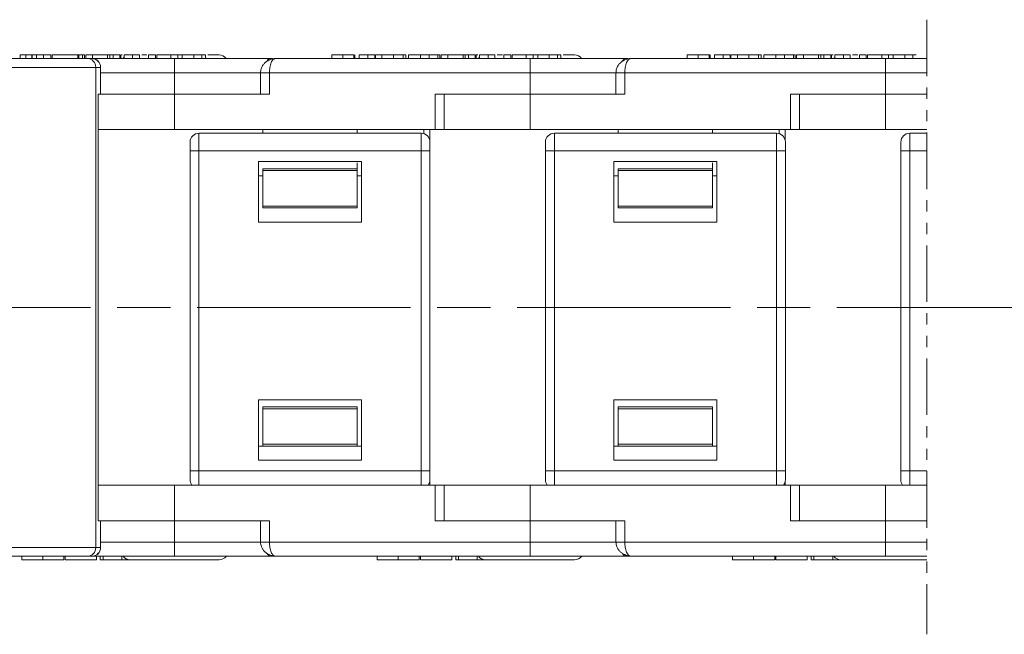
# Model space of a CAD drawing. Header units: millimetres. Extents: x 3187 to 3689, y -339 to 12.
# Tile 5 of 33: x 3453 to 3509, y -250 to -216. Entities that reach past the tile are written whole.
import ezdxf

# ---------------------------------------------------------------- set-up
doc = ezdxf.new("R2010")
doc.units = ezdxf.units.MM
for name, pattern in [('ACAD_ISO08W100', [36, 24, -3, 6, -3]), ('CENTER', [0.6, 0.375, -0.075, 0.075, -0.075]), ('PHANTOM2', [31.75, 15.875, -3.175, 3.175, -3.175, 3.175, -3.175])]:
    doc.linetypes.add(name, pattern=pattern)
doc.layers.add('中心线', color=1, linetype='CENTER', lineweight=25)

msp = doc.modelspace()

# ---------------------------------------------------------------- linework, layer by layer
at = {"color": 3, "linetype": 'PHANTOM2', "lineweight": 9, "ltscale": 0.2}
msp.add_line((3504.353, -215.806), (3504.353, -250.377), dxfattribs=at)
at = {"color": 7, "linetype": 'Continuous', "lineweight": 15}
for p, q in [((3457.11, -217.988), (3427.63, -217.988)), ((3453.327, -217.988), (3453.327, -217.788)), ((3453.657, -217.788), (3453.657, -217.988)), ((3453.657, -217.788), (3453.99, -217.788)), ((3453.99, -217.788), (3453.99, -217.988)), ((3453.99, -217.788), (3454.017, -217.788)), ((3454.017, -217.988), (3454.017, -217.788)), ((3454.256, -217.788), (3454.017, -217.788)), ((3454.256, -217.788), (3454.256, -217.988)), ((3454.638, -217.788), (3454.638, -217.988)), ((3455.066, -217.988), (3455.066, -217.788)), ((3455.066, -217.788), (3455.066, -217.988)), ((3455.143, -217.788), (3455.143, -217.988)), ((3456.578, -217.788), (3455.143, -217.788)), ((3456.578, -217.788), (3456.578, -217.988)), ((3456.59, -217.788), (3456.578, -217.788)), ((3456.59, -217.988), (3456.59, -217.788)), ((3456.614, -217.788), (3456.59, -217.788)), ((3456.614, -217.788), (3456.614, -217.988)), ((3456.626, -217.788), (3456.614, -217.788)), ((3456.626, -217.788), (3456.626, -217.988)), ((3456.787, -217.788), (3456.626, -217.788)), ((3456.947, -217.788), (3456.787, -217.788)), ((3456.847, -217.988), (3456.847, -217.788)), ((3456.947, -217.988), (3456.947, -217.788)), ((3457.41, -217.788), (3457.026, -217.788)), ((3457.026, -217.988), (3457.026, -217.788)), ((3457.359, -217.988), (3457.11, -217.988)), ((3462.026, -217.988), (3457.362, -217.988)), ((3457.41, -217.788), (3457.41, -217.988)), ((3458.257, -217.788), (3457.41, -217.788)), ((3458.257, -217.988), (3458.257, -217.788)), ((3458.385, -217.788), (3458.257, -217.788)), ((3458.385, -217.988), (3458.385, -217.788)), ((3458.563, -217.788), (3458.385, -217.788)), ((3458.563, -217.988), (3458.563, -217.788)), ((3458.948, -217.788), (3458.563, -217.788)), ((3458.948, -217.788), (3458.948, -217.988)), ((3458.994, -217.988), (3458.994, -217.788)), ((3459.177, -217.988), (3459.177, -217.788)), ((3459.572, -217.788), (3459.526, -217.788)), ((3459.664, -217.988), (3459.664, -217.788)), ((3459.664, -217.788), (3460.049, -217.788)), ((3460.049, -217.988), (3460.049, -217.788)), ((3460.561, -217.988), (3460.561, -217.788)), ((3460.945, -217.788), (3460.561, -217.788)), ((3460.945, -217.788), (3460.945, -217.988)), ((3461.021, -217.988), (3461.021, -217.788)), ((3461.816, -217.788), (3461.021, -217.788)), ((3461.816, -217.988), (3461.816, -217.788)), ((3462.201, -217.788), (3461.816, -217.788)), ((3462.026, -218.788), (3462.026, -217.988)), ((3462.201, -217.788), (3462.201, -217.988)), ((3462.457, -217.788), (3462.201, -217.788)), ((3462.457, -217.988), (3462.457, -217.788)), ((3463.11, -217.988), (3463.11, -217.788)), ((3463.566, -217.988), (3463.566, -217.788)), ((3463.764, -217.988), (3463.764, -217.788)), ((3467.696, -217.988), (3467.632, -218.017)), ((3482.026, -217.988), (3467.696, -217.988)), ((3470.877, -217.988), (3470.877, -217.788)), ((3471.494, -217.988), (3471.494, -217.788)), ((3472.115, -217.988), (3472.115, -217.788)), ((3472.137, -217.788), (3472.115, -217.788)), ((3472.159, -217.988), (3472.159, -217.788)), ((3472.414, -217.988), (3472.414, -217.788)), ((3472.901, -217.988), (3472.901, -217.788)), ((3472.901, -217.788), (3473.286, -217.788)), ((3473.286, -217.988), (3473.286, -217.788)), ((3473.327, -217.988), (3473.327, -217.788)), ((3473.695, -217.988), (3473.695, -217.788)), ((3474.163, -217.788), (3474.1, -217.788)), ((3474.349, -217.788), (3474.349, -217.988)), ((3474.886, -217.988), (3474.886, -217.788)), ((3475.028, -217.988), (3475.028, -217.788)), ((3475.181, -217.788), (3475.181, -217.988)), ((3475.181, -217.788), (3475.858, -217.788)), ((3475.858, -217.988), (3475.858, -217.788)), ((3476.787, -217.788), (3476.204, -217.788)), ((3476.343, -217.988), (3476.343, -217.788)), ((3476.947, -217.788), (3476.787, -217.788)), ((3476.847, -217.988), (3476.847, -217.788)), ((3476.947, -217.988), (3476.947, -217.788)), ((3477.41, -217.788), (3477.026, -217.788)), ((3477.026, -217.988), (3477.026, -217.788)), ((3477.41, -217.788), (3477.41, -217.988)), ((3478.257, -217.788), (3477.41, -217.788)), ((3478.257, -217.988), (3478.257, -217.788)), ((3478.385, -217.788), (3478.257, -217.788)), ((3478.385, -217.988), (3478.385, -217.788)), ((3478.563, -217.788), (3478.385, -217.788)), ((3478.563, -217.988), (3478.563, -217.788)), ((3478.948, -217.788), (3478.563, -217.788)), ((3478.948, -217.788), (3478.948, -217.988)), ((3478.994, -217.988), (3478.994, -217.788)), ((3479.177, -217.988), (3479.177, -217.788)), ((3479.572, -217.788), (3479.526, -217.788)), ((3479.664, -217.988), (3479.664, -217.788)), ((3479.664, -217.788), (3480.049, -217.788)), ((3480.049, -217.988), (3480.049, -217.788)), ((3480.945, -217.788), (3480.561, -217.788)), ((3480.561, -217.988), (3480.561, -217.788)), ((3480.945, -217.788), (3480.945, -217.988)), ((3481.021, -217.988), (3481.021, -217.788)), ((3481.816, -217.788), (3481.021, -217.788)), ((3481.816, -217.988), (3481.816, -217.788)), ((3482.201, -217.788), (3481.816, -217.788)), ((3482.026, -218.788), (3482.026, -217.988)), ((3482.201, -217.788), (3482.201, -217.988)), ((3482.457, -217.788), (3482.201, -217.788)), ((3482.457, -217.988), (3482.457, -217.788)), ((3483.11, -217.988), (3483.11, -217.788)), ((3483.566, -217.988), (3483.566, -217.788)), ((3483.764, -217.988), (3483.764, -217.788)), ((3487.696, -217.988), (3487.632, -218.017)), ((3502.026, -217.988), (3487.696, -217.988)), ((3490.877, -217.988), (3490.877, -217.788)), ((3491.494, -217.988), (3491.494, -217.788)), ((3492.115, -217.988), (3492.115, -217.788)), ((3492.137, -217.788), (3492.115, -217.788)), ((3492.159, -217.988), (3492.159, -217.788)), ((3492.414, -217.988), (3492.414, -217.788)), ((3492.901, -217.988), (3492.901, -217.788)), ((3492.901, -217.788), (3493.286, -217.788)), ((3493.286, -217.988), (3493.286, -217.788)), ((3493.327, -217.988), (3493.327, -217.788)), ((3493.695, -217.988), (3493.695, -217.788)), ((3494.163, -217.788), (3494.1, -217.788)), ((3494.349, -217.788), (3494.349, -217.988)), ((3494.886, -217.988), (3494.886, -217.788)), ((3495.028, -217.988), (3495.028, -217.788)), ((3495.181, -217.788), (3495.181, -217.988)), ((3495.181, -217.788), (3495.858, -217.788)), ((3495.858, -217.988), (3495.858, -217.788)), ((3496.787, -217.788), (3496.204, -217.788)), ((3496.343, -217.988), (3496.343, -217.788)), ((3496.947, -217.788), (3496.787, -217.788)), ((3496.847, -217.988), (3496.847, -217.788)), ((3496.947, -217.988), (3496.947, -217.788)), ((3497.41, -217.788), (3497.026, -217.788)), ((3497.026, -217.988), (3497.026, -217.788)), ((3497.41, -217.788), (3497.41, -217.988)), ((3498.257, -217.788), (3497.41, -217.788)), ((3498.257, -217.988), (3498.257, -217.788)), ((3498.385, -217.788), (3498.257, -217.788)), ((3498.385, -217.988), (3498.385, -217.788)), ((3498.563, -217.788), (3498.385, -217.788)), ((3498.563, -217.988), (3498.563, -217.788)), ((3498.948, -217.788), (3498.563, -217.788)), ((3498.948, -217.788), (3498.948, -217.988)), ((3498.994, -217.988), (3498.994, -217.788)), ((3499.177, -217.988), (3499.177, -217.788)), ((3499.572, -217.788), (3499.526, -217.788)), ((3499.664, -217.988), (3499.664, -217.788)), ((3499.664, -217.788), (3500.049, -217.788)), ((3500.049, -217.988), (3500.049, -217.788)), ((3500.561, -217.988), (3500.561, -217.788)), ((3500.945, -217.788), (3500.561, -217.788)), ((3500.945, -217.788), (3500.945, -217.988)), ((3501.021, -217.988), (3501.021, -217.788)), ((3501.816, -217.788), (3501.021, -217.788)), ((3502.201, -217.788), (3501.816, -217.788)), ((3501.816, -217.988), (3501.816, -217.788)), ((3502.026, -218.788), (3502.026, -217.988)), ((3502.201, -217.788), (3502.201, -217.988)), ((3502.457, -217.788), (3502.201, -217.788)), ((3502.457, -217.988), (3502.457, -217.788)), ((3503.11, -217.988), (3503.11, -217.788)), ((3503.566, -217.988), (3503.566, -217.788)), ((3427.612, -218.488), (3457.591, -218.488)), ((3457.591, -218.488), (3457.591, -231.988)), ((3457.591, -218.488), (3457.858, -218.488)), ((3457.858, -218.488), (3457.858, -219.988)), ((3457.862, -218.488), (3457.858, -218.488)), ((3457.862, -219.988), (3457.862, -218.488)), ((3457.862, -218.788), (3462.026, -218.788)), ((3462.026, -218.788), (3462.026, -219.988)), ((3466.908, -218.788), (3462.026, -218.788)), ((3466.861, -218.788), (3466.861, -219.988)), ((3467.361, -218.788), (3466.861, -218.788)), ((3467.361, -218.788), (3482.026, -218.788)), ((3467.361, -219.988), (3467.361, -218.788)), ((3482.026, -218.788), (3482.026, -219.988)), ((3486.888, -218.788), (3482.026, -218.788)), ((3486.861, -218.788), (3486.861, -219.988)), ((3487.361, -218.788), (3486.861, -218.788)), ((3487.361, -219.988), (3487.361, -218.788)), ((3487.361, -218.788), (3502.026, -218.788)), ((3502.026, -218.788), (3502.026, -219.988)), ((3504.353, -218.788), (3502.026, -218.788)), ((3457.721, -219.988), (3457.721, -231.988)), ((3457.858, -219.988), (3457.721, -219.988)), ((3457.862, -219.988), (3457.858, -219.988)), ((3457.862, -219.988), (3462.026, -219.988)), ((3462.026, -221.988), (3462.026, -219.988)), ((3462.026, -219.988), (3467.361, -219.988)), ((3476.69, -219.988), (3476.69, -221.988)), ((3476.69, -219.988), (3482.026, -219.988)), ((3477.19, -221.988), (3477.19, -219.988)), ((3482.026, -221.988), (3482.026, -219.988)), ((3482.026, -219.988), (3487.361, -219.988)), ((3496.69, -219.988), (3496.69, -221.988)), ((3496.69, -219.988), (3502.026, -219.988)), ((3497.19, -221.988), (3497.19, -219.988)), ((3502.026, -221.988), (3502.026, -219.988)), ((3502.026, -219.988), (3504.353, -219.988)), ((3462.026, -221.988), (3457.721, -221.988)), ((3476.69, -221.988), (3462.026, -221.988)), ((3463.396, -222.188), (3463.396, -223.188)), ((3475.896, -222.188), (3463.396, -222.188)), ((3466.996, -221.988), (3466.996, -222.188)), ((3472.296, -221.988), (3472.296, -222.188)), ((3475.896, -223.188), (3475.896, -222.188)), ((3476.043, -221.988), (3476.043, -222.209)), ((3476.381, -222.568), (3476.381, -221.988)), ((3476.69, -221.988), (3477.19, -221.988)), ((3482.026, -221.988), (3477.19, -221.988)), ((3496.69, -221.988), (3482.026, -221.988)), ((3483.396, -222.188), (3483.396, -223.188)), ((3495.896, -222.188), (3483.396, -222.188)), ((3486.996, -221.988), (3486.996, -222.188)), ((3492.296, -221.988), (3492.296, -222.188)), ((3495.896, -223.188), (3495.896, -222.188)), ((3496.043, -221.988), (3496.043, -222.209)), ((3496.381, -222.568), (3496.381, -221.988)), ((3496.69, -221.988), (3497.19, -221.988)), ((3502.026, -221.988), (3497.19, -221.988)), ((3504.353, -221.988), (3502.026, -221.988)), ((3503.396, -222.188), (3503.396, -223.188)), ((3504.353, -222.188), (3503.396, -222.188)), ((3463.396, -223.188), (3462.896, -223.188)), ((3462.896, -223.188), (3462.896, -231.988)), ((3463.396, -223.188), (3475.896, -223.188)), ((3463.396, -231.988), (3463.396, -223.188)), ((3476.396, -223.188), (3475.896, -223.188)), ((3475.896, -223.188), (3475.896, -231.988)), ((3476.396, -231.988), (3476.396, -223.188)), ((3483.396, -223.188), (3482.896, -223.188)), ((3482.896, -223.188), (3482.896, -231.988)), ((3483.396, -223.188), (3495.896, -223.188)), ((3483.396, -231.988), (3483.396, -223.188)), ((3496.396, -223.188), (3495.896, -223.188)), ((3495.896, -223.188), (3495.896, -231.988)), ((3496.396, -231.988), (3496.396, -223.188)), ((3503.396, -223.188), (3502.896, -223.188)), ((3502.896, -223.188), (3502.896, -231.988)), ((3503.396, -223.188), (3504.353, -223.188)), ((3503.396, -231.988), (3503.396, -223.188)), ((3472.546, -223.788), (3466.746, -223.788)), ((3466.746, -227.188), (3466.746, -223.788)), ((3472.296, -223.855), (3472.296, -224.188)), ((3472.546, -227.188), (3472.546, -223.788)), ((3492.546, -223.788), (3486.746, -223.788)), ((3486.746, -227.188), (3486.746, -223.788)), ((3492.296, -223.855), (3492.296, -224.188)), ((3492.546, -227.188), (3492.546, -223.788)), ((3472.296, -224.188), (3466.996, -224.188)), ((3466.996, -224.188), (3466.996, -224.288)), ((3472.296, -224.288), (3466.996, -224.288)), ((3466.996, -224.288), (3466.996, -226.288)), ((3472.296, -224.288), (3472.296, -224.188)), ((3472.296, -224.288), (3472.296, -226.288)), ((3492.296, -224.188), (3486.996, -224.188)), ((3486.996, -224.188), (3486.996, -224.288)), ((3492.296, -224.288), (3486.996, -224.288)), ((3486.996, -224.288), (3486.996, -226.288)), ((3492.296, -224.288), (3492.296, -224.188)), ((3492.296, -224.288), (3492.296, -226.288)), ((3466.746, -224.588), (3466.996, -224.588)), ((3472.296, -224.588), (3472.546, -224.588)), ((3486.746, -224.588), (3486.996, -224.588)), ((3492.296, -224.588), (3492.546, -224.588)), ((3466.996, -226.288), (3472.296, -226.288)), ((3466.996, -226.288), (3466.996, -226.388)), ((3466.996, -226.388), (3472.296, -226.388)), ((3472.296, -226.388), (3472.296, -226.288)), ((3486.996, -226.288), (3492.296, -226.288)), ((3486.996, -226.288), (3486.996, -226.388)), ((3486.996, -226.388), (3492.296, -226.388)), ((3492.296, -226.388), (3492.296, -226.288)), ((3472.546, -227.188), (3466.746, -227.188)), ((3492.546, -227.188), (3486.746, -227.188)), ((3457.591, -231.988), (3457.591, -245.488)), ((3457.721, -231.988), (3457.721, -243.988)), ((3462.896, -231.988), (3462.896, -241.188)), ((3463.396, -241.188), (3463.396, -231.988)), ((3475.896, -231.988), (3475.896, -241.188)), ((3476.396, -241.188), (3476.396, -231.988)), ((3482.896, -231.988), (3482.896, -241.188)), ((3483.396, -241.188), (3483.396, -231.988)), ((3495.896, -231.988), (3495.896, -241.188)), ((3496.396, -241.188), (3496.396, -231.988)), ((3502.896, -231.988), (3502.896, -241.188)), ((3503.396, -241.188), (3503.396, -231.988)), ((3466.746, -237.188), (3466.746, -240.588)), ((3466.746, -237.188), (3472.546, -237.188)), ((3472.296, -237.588), (3466.996, -237.588)), ((3466.996, -237.588), (3466.996, -237.688)), ((3472.296, -237.688), (3466.996, -237.688)), ((3466.996, -237.688), (3466.996, -239.688)), ((3472.296, -237.688), (3472.296, -237.588)), ((3472.296, -237.688), (3472.296, -239.688)), ((3472.546, -237.188), (3472.546, -240.588)), ((3486.746, -237.188), (3492.546, -237.188)), ((3486.746, -237.188), (3486.746, -240.588)), ((3492.296, -237.588), (3486.996, -237.588)), ((3486.996, -237.588), (3486.996, -237.688)), ((3492.296, -237.688), (3486.996, -237.688)), ((3486.996, -237.688), (3486.996, -239.688)), ((3492.296, -237.688), (3492.296, -237.588)), ((3492.296, -237.688), (3492.296, -239.688)), ((3492.546, -237.188), (3492.546, -240.588)), ((3466.996, -239.788), (3466.746, -239.788)), ((3466.996, -239.688), (3472.296, -239.688)), ((3466.996, -239.688), (3466.996, -239.788)), ((3466.996, -239.788), (3472.296, -239.788)), ((3472.296, -239.788), (3472.296, -239.688)), ((3472.546, -239.788), (3472.296, -239.788)), ((3486.996, -239.788), (3486.746, -239.788)), ((3486.996, -239.688), (3492.296, -239.688)), ((3486.996, -239.688), (3486.996, -239.788)), ((3486.996, -239.788), (3492.296, -239.788)), ((3492.296, -239.788), (3492.296, -239.688)), ((3492.546, -239.788), (3492.296, -239.788)), ((3466.746, -240.588), (3472.546, -240.588)), ((3486.746, -240.588), (3492.546, -240.588)), ((3462.896, -241.188), (3463.396, -241.188)), ((3475.896, -241.188), (3463.396, -241.188)), ((3463.396, -241.188), (3463.396, -241.988)), ((3475.896, -241.188), (3476.396, -241.188)), ((3475.896, -241.988), (3475.896, -241.188)), ((3482.896, -241.188), (3483.396, -241.188)), ((3495.896, -241.188), (3483.396, -241.188)), ((3483.396, -241.188), (3483.396, -241.988)), ((3495.896, -241.188), (3496.396, -241.188)), ((3495.896, -241.988), (3495.896, -241.188)), ((3502.896, -241.188), (3503.396, -241.188)), ((3504.353, -241.188), (3503.396, -241.188)), ((3503.396, -241.188), (3503.396, -241.988)), ((3457.721, -241.988), (3462.026, -241.988)), ((3462.026, -243.988), (3462.026, -241.988)), ((3462.026, -241.988), (3476.69, -241.988)), ((3476.381, -241.988), (3476.381, -241.807)), ((3476.69, -241.988), (3476.69, -243.988)), ((3477.19, -241.988), (3476.69, -241.988)), ((3477.19, -243.988), (3477.19, -241.988)), ((3477.19, -241.988), (3482.026, -241.988)), ((3482.026, -243.988), (3482.026, -241.988)), ((3482.026, -241.988), (3496.69, -241.988)), ((3496.381, -241.988), (3496.381, -241.807)), ((3496.69, -241.988), (3496.69, -243.988)), ((3497.19, -241.988), (3496.69, -241.988)), ((3497.19, -243.988), (3497.19, -241.988)), ((3497.19, -241.988), (3502.026, -241.988)), ((3502.026, -243.988), (3502.026, -241.988)), ((3502.026, -241.988), (3504.353, -241.988)), ((3457.721, -243.988), (3457.858, -243.988)), ((3457.858, -243.988), (3457.858, -245.488)), ((3457.858, -243.988), (3457.862, -243.988)), ((3457.862, -245.488), (3457.862, -243.988)), ((3457.862, -243.988), (3462.026, -243.988)), ((3462.026, -243.988), (3462.026, -245.188)), ((3467.361, -243.988), (3462.026, -243.988)), ((3466.861, -243.988), (3466.861, -245.188)), ((3467.361, -245.188), (3467.361, -243.988)), ((3476.69, -243.988), (3482.026, -243.988)), ((3487.361, -243.988), (3482.026, -243.988)), ((3482.026, -243.988), (3482.026, -245.188)), ((3486.861, -243.988), (3486.861, -245.188)), ((3487.361, -245.188), (3487.361, -243.988)), ((3496.69, -243.988), (3502.026, -243.988)), ((3504.353, -243.988), (3502.026, -243.988)), ((3502.026, -243.988), (3502.026, -245.188)), ((3462.026, -245.188), (3457.862, -245.188)), ((3462.026, -245.188), (3462.026, -245.988)), ((3462.026, -245.188), (3466.877, -245.188)), ((3466.861, -245.188), (3467.361, -245.188)), ((3482.026, -245.188), (3467.361, -245.188)), ((3482.026, -245.188), (3482.026, -245.988)), ((3482.026, -245.188), (3486.888, -245.188)), ((3486.861, -245.188), (3487.361, -245.188)), ((3502.026, -245.188), (3487.361, -245.188)), ((3502.026, -245.188), (3502.026, -245.988)), ((3502.026, -245.188), (3504.353, -245.188)), ((3457.591, -245.488), (3427.612, -245.488)), ((3427.63, -245.988), (3457.11, -245.988)), ((3453.423, -245.988), (3453.423, -246.188)), ((3454.606, -246.188), (3454.606, -245.988)), ((3455.795, -245.988), (3455.795, -246.188)), ((3455.857, -246.188), (3455.857, -245.988)), ((3457.11, -245.988), (3457.359, -245.988)), ((3457.362, -245.988), (3462.026, -245.988)), ((3457.858, -245.488), (3457.591, -245.488)), ((3457.62, -245.988), (3457.62, -246.188)), ((3457.842, -245.988), (3457.842, -246.188)), ((3457.858, -245.488), (3457.862, -245.488)), ((3458.002, -245.988), (3458.002, -246.188)), ((3459.06, -246.188), (3459.06, -245.988)), ((3467.696, -245.988), (3482.026, -245.988)), ((3473.423, -245.988), (3473.423, -246.188)), ((3474.606, -246.188), (3474.606, -245.988)), ((3475.795, -245.988), (3475.795, -246.188)), ((3475.857, -246.188), (3475.857, -245.988)), ((3477.62, -245.988), (3477.62, -246.188)), ((3477.842, -245.988), (3477.842, -246.188)), ((3478.002, -245.988), (3478.002, -246.188)), ((3479.06, -246.188), (3479.06, -245.988)), ((3487.696, -245.988), (3502.026, -245.988)), ((3493.423, -245.988), (3493.423, -246.188)), ((3494.606, -246.188), (3494.606, -245.988)), ((3495.795, -245.988), (3495.795, -246.188)), ((3495.857, -246.188), (3495.857, -245.988)), ((3497.62, -245.988), (3497.62, -246.188)), ((3497.842, -245.988), (3497.842, -246.188)), ((3498.002, -245.988), (3498.002, -246.188)), ((3499.06, -246.188), (3499.06, -245.988)), ((3455.857, -246.188), (3457.62, -246.188)), ((3457.842, -246.188), (3458.002, -246.188)), ((3458.002, -246.188), (3459.06, -246.188)), ((3459.06, -246.188), (3459.541, -246.188)), ((3475.857, -246.188), (3477.62, -246.188)), ((3477.842, -246.188), (3478.002, -246.188)), ((3478.002, -246.188), (3479.06, -246.188)), ((3479.06, -246.188), (3479.541, -246.188)), ((3495.857, -246.188), (3497.62, -246.188)), ((3497.842, -246.188), (3498.002, -246.188)), ((3498.002, -246.188), (3499.06, -246.188)), ((3499.06, -246.188), (3499.541, -246.188))]:
    msp.add_line(p, q, dxfattribs=at)
at = {"color": 7, "linetype": 'Continuous', "lineweight": 15, "flags": 128}
for points in [[(3459.177, -217.929), (3459.172, -217.934), (3459.126, -217.988)], [(3467.696, -217.988), (3467.631, -217.997), (3467.598, -218.01)], [(3479.177, -217.929), (3479.172, -217.934), (3479.126, -217.988)], [(3487.696, -217.988), (3487.631, -217.997), (3487.598, -218.01)], [(3499.177, -217.929), (3499.172, -217.934), (3499.126, -217.988)], [(3467.603, -245.968), (3467.631, -245.978), (3467.696, -245.988)], [(3487.603, -245.968), (3487.631, -245.978), (3487.696, -245.988)]]:
    msp.add_lwpolyline(points, dxfattribs=at)
at = {"color": 7, "linetype": 'Continuous', "lineweight": 15}
for centre, radius, start, end in [((3457.359, -218.487), 0.5, 359.9805, 89.9804), ((3457.362, -218.488), 0.5, 0, 90), ((3464.526, -218.288), 0.5, 37.7178, 90), ((3467.474, -218.23), 0.255, 113.2095, 157.7351), ((3484.526, -218.288), 0.5, 37.7178, 90), ((3487.474, -218.23), 0.255, 113.2095, 157.7351), ((3463.396, -222.688), 0.5, 90, 180), ((3475.896, -222.688), 0.5, 360, 90), ((3483.396, -222.688), 0.5, 90, 180), ((3495.896, -222.688), 0.5, 360, 90), ((3503.396, -222.688), 0.5, 90, 180), ((3463.396, -241.688), 0.5, 180, 216.8699), ((3475.896, -241.688), 0.5, 323.1301, 360), ((3483.396, -241.688), 0.5, 180, 216.8699), ((3495.896, -241.688), 0.5, 323.1301, 360), ((3503.396, -241.688), 0.5, 180, 216.8699), ((3457.359, -245.488), 0.5, 270.0196, 0.0195), ((3457.362, -245.488), 0.5, 270, 0), ((3459.526, -245.688), 0.5, 216.8699, 270), ((3464.526, -245.688), 0.5, 270, 322.4694), ((3467.468, -245.74), 0.252, 201.5173, 259.1604), ((3479.526, -245.688), 0.5, 216.8699, 270), ((3484.526, -245.688), 0.5, 270, 322.4694), ((3487.468, -245.74), 0.252, 201.5173, 259.1604), ((3499.526, -245.688), 0.5, 216.8699, 270)]:
    msp.add_arc(centre, radius, start, end, dxfattribs=at)
for centre, start_param, end_param in [((3457.11, -218.488), 1.570796, 3.141593), ((3457.11, -245.488), 0, 1.570796)]:
    msp.add_ellipse(centre, major_axis=(0, -0.5), ratio=0.962384, start_param=start_param, end_param=end_param, dxfattribs=at)
for points, knots in [([(3453.695, -217.788), (3453.662, -217.788), (3453.563, -217.788), (3453.436, -217.788), (3453.341, -217.788), (3453.332, -217.788), (3453.327, -217.788)], [0, 0, 0, 0, 0.123656, 0.374684, 0.666245, 1, 1, 1, 1]), ([(3454.638, -217.788), (3454.621, -217.788), (3454.589, -217.788), (3454.539, -217.788), (3454.489, -217.788), (3454.425, -217.788), (3454.347, -217.788), (3454.287, -217.788), (3454.256, -217.788)], [0, 0, 0, 0, 0.1306689, 0.2616352, 0.3923112, 0.5231243, 0.7614614, 1, 1, 1, 1]), ([(3455.066, -217.788), (3455.057, -217.788), (3455.043, -217.788), (3454.934, -217.788), (3454.796, -217.788), (3454.686, -217.788), (3454.638, -217.788)], [0, 0, 0, 0, 0.321413, 0.564125, 0.808245, 1, 1, 1, 1]), ([(3456.661, -217.788), (3456.666, -217.788), (3456.718, -217.788), (3456.783, -217.788), (3456.84, -217.788), (3456.846, -217.788), (3456.847, -217.788)], [0, 0, 0, 0, 0.0379426, 0.3884363, 0.772965, 1, 1, 1, 1]), ([(3459.081, -217.788), (3459.069, -217.788), (3458.995, -217.788), (3458.994, -217.788), (3458.994, -217.788)], [0, 0, 0, 0, 0.158241, 1, 1, 1, 1]), ([(3459.177, -217.788), (3459.239, -217.788), (3459.359, -217.788), (3459.524, -217.788), (3459.617, -217.788), (3459.664, -217.788)], [0, 0, 0, 0, 0.340777, 0.666506, 1, 1, 1, 1]), ([(3460.468, -217.788), (3460.394, -217.788), (3460.286, -217.788), (3460.207, -217.788), (3460.182, -217.788)], [0, 0, 0, 0, 0.693123, 1, 1, 1, 1]), ([(3467.533, -217.988), (3467.334, -217.988), (3466.677, -217.988), (3465.356, -217.988), (3463.698, -217.988), (3462.572, -217.988), (3462.026, -217.988)], [0, 0, 0, 0, 0.1317256, 0.4346917, 0.7255651, 1, 1, 1, 1]), ([(3463.11, -217.788), (3463.042, -217.788), (3462.912, -217.788), (3462.739, -217.788), (3462.603, -217.788), (3462.468, -217.788), (3462.461, -217.788), (3462.456, -217.788)], [0, 0, 0, 0, 0.147573, 0.284708, 0.42143, 0.569087, 1, 1, 1, 1]), ([(3463.566, -217.788), (3463.543, -217.788), (3463.498, -217.788), (3463.416, -217.788), (3463.325, -217.788), (3463.243, -217.788), (3463.17, -217.788), (3463.13, -217.788), (3463.11, -217.788)], [0, 0, 0, 0, 0.193766, 0.39358, 0.576637, 0.765409, 0.88229, 1, 1, 1, 1]), ([(3463.764, -217.788), (3463.762, -217.788), (3463.76, -217.788), (3463.74, -217.788), (3463.71, -217.788), (3463.677, -217.788), (3463.632, -217.788), (3463.588, -217.788), (3463.566, -217.788)], [0, 0, 0, 0, 0.236152, 0.473855, 0.601652, 0.730266, 0.863502, 1, 1, 1, 1]), ([(3464.526, -217.788), (3464.491, -217.788), (3464.437, -217.788), (3464.162, -217.788), (3463.975, -217.788), (3463.9, -217.788)], [0, 0, 0, 0, 0.523751, 0.808868, 1, 1, 1, 1]), ([(3467.631, -218.003), (3467.566, -218.011), (3467.417, -218.03), (3467.235, -218.122), (3467.082, -218.249), (3466.969, -218.393), (3466.879, -218.58), (3466.868, -218.717), (3466.861, -218.788)], [0, 0, 0, 0, 0.163713, 0.378531, 0.509097, 0.657229, 0.822903, 1, 1, 1, 1]), ([(3467.632, -218.017), (3467.612, -218.023), (3467.548, -218.044), (3467.473, -218.176), (3467.415, -218.343), (3467.384, -218.485), (3467.365, -218.635), (3467.363, -218.737), (3467.361, -218.788)], [0, 0, 0, 0, 0.135679, 0.438638, 0.587386, 0.730058, 0.86734, 1, 1, 1, 1]), ([(3471.494, -217.788), (3471.393, -217.788), (3471.236, -217.788), (3471.055, -217.788), (3470.942, -217.788), (3470.885, -217.788), (3470.879, -217.788), (3470.877, -217.788)], [0, 0, 0, 0, 0.288996, 0.450693, 0.612382, 0.824011, 1, 1, 1, 1]), ([(3472.115, -217.788), (3472.087, -217.788), (3472.032, -217.788), (3471.877, -217.788), (3471.692, -217.788), (3471.562, -217.788), (3471.494, -217.788)], [0, 0, 0, 0, 0.254384, 0.503489, 0.74052, 1, 1, 1, 1]), ([(3472.414, -217.788), (3472.475, -217.788), (3472.596, -217.788), (3472.761, -217.788), (3472.854, -217.788), (3472.901, -217.788)], [0, 0, 0, 0, 0.340777, 0.666506, 1, 1, 1, 1]), ([(3473.746, -217.788), (3473.695, -217.788), (3473.578, -217.788), (3473.436, -217.788), (3473.341, -217.788), (3473.332, -217.788), (3473.327, -217.788)], [0, 0, 0, 0, 0.1784934, 0.4138134, 0.6871296, 1, 1, 1, 1]), ([(3474.349, -217.788), (3474.255, -217.788), (3474.094, -217.788), (3473.9, -217.788), (3473.773, -217.788), (3473.714, -217.788), (3473.699, -217.788), (3473.695, -217.788)], [0, 0, 0, 0, 0.284938, 0.489037, 0.692754, 0.904788, 1, 1, 1, 1]), ([(3474.886, -217.788), (3474.86, -217.788), (3474.807, -217.788), (3474.708, -217.788), (3474.596, -217.788), (3474.496, -217.788), (3474.413, -217.788), (3474.371, -217.788), (3474.349, -217.788)], [0, 0, 0, 0, 0.198178, 0.402258, 0.594941, 0.795362, 0.897384, 1, 1, 1, 1]), ([(3475.028, -217.788), (3475.028, -217.788), (3475.026, -217.788), (3475.018, -217.788), (3475.005, -217.788), (3474.983, -217.788), (3474.946, -217.788), (3474.906, -217.788), (3474.886, -217.788)], [0, 0, 0, 0, 0.142815, 0.286331, 0.415095, 0.544797, 0.769652, 1, 1, 1, 1]), ([(3475.858, -217.788), (3475.891, -217.788), (3475.958, -217.788), (3476.072, -217.788), (3476.177, -217.788), (3476.272, -217.788), (3476.319, -217.788), (3476.343, -217.788)], [0, 0, 0, 0, 0.2061597, 0.4123253, 0.7060368, 0.8529783, 1, 1, 1, 1]), ([(3476.343, -217.788), (3476.41, -217.788), (3476.532, -217.788), (3476.683, -217.788), (3476.785, -217.788), (3476.84, -217.788), (3476.845, -217.788), (3476.847, -217.788)], [0, 0, 0, 0, 0.24221, 0.444968, 0.647176, 0.869019, 1, 1, 1, 1]), ([(3479.081, -217.788), (3479.069, -217.788), (3478.995, -217.788), (3478.994, -217.788), (3478.994, -217.788)], [0, 0, 0, 0, 0.158241, 1, 1, 1, 1]), ([(3479.177, -217.788), (3479.239, -217.788), (3479.359, -217.788), (3479.524, -217.788), (3479.617, -217.788), (3479.664, -217.788)], [0, 0, 0, 0, 0.340777, 0.666506, 1, 1, 1, 1]), ([(3480.468, -217.788), (3480.394, -217.788), (3480.286, -217.788), (3480.207, -217.788), (3480.182, -217.788)], [0, 0, 0, 0, 0.693133, 1, 1, 1, 1]), ([(3487.533, -217.988), (3487.334, -217.988), (3486.677, -217.988), (3485.356, -217.988), (3483.698, -217.988), (3482.572, -217.988), (3482.026, -217.988)], [0, 0, 0, 0, 0.131726, 0.434692, 0.725565, 1, 1, 1, 1]), ([(3483.11, -217.788), (3483.042, -217.788), (3482.912, -217.788), (3482.739, -217.788), (3482.603, -217.788), (3482.468, -217.788), (3482.461, -217.788), (3482.456, -217.788)], [0, 0, 0, 0, 0.147573, 0.284708, 0.42143, 0.569087, 1, 1, 1, 1]), ([(3483.566, -217.788), (3483.543, -217.788), (3483.498, -217.788), (3483.416, -217.788), (3483.325, -217.788), (3483.243, -217.788), (3483.17, -217.788), (3483.13, -217.788), (3483.11, -217.788)], [0, 0, 0, 0, 0.193766, 0.39358, 0.576637, 0.765409, 0.88229, 1, 1, 1, 1]), ([(3483.764, -217.788), (3483.762, -217.788), (3483.76, -217.788), (3483.74, -217.788), (3483.71, -217.788), (3483.677, -217.788), (3483.632, -217.788), (3483.588, -217.788), (3483.566, -217.788)], [0, 0, 0, 0, 0.236152, 0.473855, 0.601652, 0.730266, 0.863502, 1, 1, 1, 1]), ([(3484.526, -217.788), (3484.491, -217.788), (3484.437, -217.788), (3484.162, -217.788), (3483.975, -217.788), (3483.9, -217.788)], [0, 0, 0, 0, 0.523746, 0.808861, 1, 1, 1, 1]), ([(3487.631, -218.003), (3487.566, -218.011), (3487.417, -218.03), (3487.235, -218.122), (3487.082, -218.249), (3486.969, -218.393), (3486.879, -218.58), (3486.868, -218.717), (3486.861, -218.788)], [0, 0, 0, 0, 0.163713, 0.378531, 0.509097, 0.657229, 0.822903, 1, 1, 1, 1]), ([(3487.632, -218.017), (3487.612, -218.023), (3487.548, -218.044), (3487.473, -218.176), (3487.415, -218.343), (3487.384, -218.485), (3487.365, -218.635), (3487.363, -218.737), (3487.361, -218.788)], [0, 0, 0, 0, 0.135679, 0.438638, 0.587386, 0.730058, 0.86734, 1, 1, 1, 1]), ([(3491.494, -217.788), (3491.393, -217.788), (3491.236, -217.788), (3491.055, -217.788), (3490.942, -217.788), (3490.885, -217.788), (3490.879, -217.788), (3490.877, -217.788)], [0, 0, 0, 0, 0.288996, 0.450693, 0.612382, 0.824011, 1, 1, 1, 1]), ([(3492.115, -217.788), (3492.087, -217.788), (3492.032, -217.788), (3491.877, -217.788), (3491.692, -217.788), (3491.562, -217.788), (3491.494, -217.788)], [0, 0, 0, 0, 0.254384, 0.503489, 0.74052, 1, 1, 1, 1]), ([(3492.414, -217.788), (3492.475, -217.788), (3492.596, -217.788), (3492.761, -217.788), (3492.854, -217.788), (3492.901, -217.788)], [0, 0, 0, 0, 0.340777, 0.666506, 1, 1, 1, 1]), ([(3493.746, -217.788), (3493.695, -217.788), (3493.578, -217.788), (3493.436, -217.788), (3493.341, -217.788), (3493.332, -217.788), (3493.327, -217.788)], [0, 0, 0, 0, 0.1784934, 0.4138134, 0.6871296, 1, 1, 1, 1]), ([(3494.349, -217.788), (3494.255, -217.788), (3494.094, -217.788), (3493.9, -217.788), (3493.773, -217.788), (3493.714, -217.788), (3493.699, -217.788), (3493.695, -217.788)], [0, 0, 0, 0, 0.284938, 0.489037, 0.692754, 0.904788, 1, 1, 1, 1]), ([(3494.886, -217.788), (3494.86, -217.788), (3494.807, -217.788), (3494.708, -217.788), (3494.596, -217.788), (3494.496, -217.788), (3494.413, -217.788), (3494.371, -217.788), (3494.349, -217.788)], [0, 0, 0, 0, 0.198178, 0.402258, 0.594941, 0.795362, 0.897384, 1, 1, 1, 1]), ([(3495.028, -217.788), (3495.028, -217.788), (3495.026, -217.788), (3495.018, -217.788), (3495.005, -217.788), (3494.983, -217.788), (3494.946, -217.788), (3494.906, -217.788), (3494.886, -217.788)], [0, 0, 0, 0, 0.142815, 0.286331, 0.415095, 0.544797, 0.769652, 1, 1, 1, 1]), ([(3495.858, -217.788), (3495.891, -217.788), (3495.958, -217.788), (3496.072, -217.788), (3496.177, -217.788), (3496.272, -217.788), (3496.319, -217.788), (3496.343, -217.788)], [0, 0, 0, 0, 0.2061597, 0.4123253, 0.7060368, 0.8529783, 1, 1, 1, 1]), ([(3496.343, -217.788), (3496.41, -217.788), (3496.532, -217.788), (3496.683, -217.788), (3496.785, -217.788), (3496.84, -217.788), (3496.845, -217.788), (3496.847, -217.788)], [0, 0, 0, 0, 0.24221, 0.444968, 0.647176, 0.869019, 1, 1, 1, 1]), ([(3499.081, -217.788), (3499.069, -217.788), (3498.995, -217.788), (3498.994, -217.788), (3498.994, -217.788)], [0, 0, 0, 0, 0.158241, 1, 1, 1, 1]), ([(3499.177, -217.788), (3499.239, -217.788), (3499.359, -217.788), (3499.524, -217.788), (3499.617, -217.788), (3499.664, -217.788)], [0, 0, 0, 0, 0.340777, 0.666506, 1, 1, 1, 1]), ([(3500.468, -217.788), (3500.394, -217.788), (3500.286, -217.788), (3500.207, -217.788), (3500.182, -217.788)], [0, 0, 0, 0, 0.693133, 1, 1, 1, 1]), ([(3504.353, -217.988), (3504.123, -217.988), (3503.359, -217.988), (3502.572, -217.988), (3502.026, -217.988)], [0.6050971, 0.6050971, 0.6050971, 0.6050971, 0.7255651, 1, 1, 1, 1]), ([(3503.11, -217.788), (3503.042, -217.788), (3502.912, -217.788), (3502.739, -217.788), (3502.603, -217.788), (3502.468, -217.788), (3502.461, -217.788), (3502.456, -217.788)], [0, 0, 0, 0, 0.147573, 0.284708, 0.42143, 0.569087, 1, 1, 1, 1]), ([(3503.566, -217.788), (3503.543, -217.788), (3503.498, -217.788), (3503.416, -217.788), (3503.325, -217.788), (3503.243, -217.788), (3503.17, -217.788), (3503.13, -217.788), (3503.11, -217.788)], [0, 0, 0, 0, 0.193766, 0.39358, 0.576637, 0.765409, 0.88229, 1, 1, 1, 1]), ([(3503.764, -217.788), (3503.762, -217.788), (3503.76, -217.788), (3503.74, -217.788), (3503.71, -217.788), (3503.677, -217.788), (3503.632, -217.788), (3503.588, -217.788), (3503.566, -217.788)], [0, 0, 0, 0, 0.236152, 0.473855, 0.601652, 0.730266, 0.863502, 1, 1, 1, 1]), ([(3462.896, -222.688), (3462.896, -222.694), (3462.896, -222.705), (3462.896, -222.767), (3462.896, -222.831), (3462.896, -222.911), (3462.896, -223.027), (3462.896, -223.125), (3462.896, -223.188)], [0, 0, 0, 0, 0.239443, 0.369379, 0.5, 0.629936, 0.760557, 1, 1, 1, 1]), ([(3476.396, -223.188), (3476.396, -223.125), (3476.396, -223.028), (3476.396, -222.911), (3476.396, -222.832), (3476.396, -222.767), (3476.396, -222.705), (3476.396, -222.694), (3476.396, -222.688)], [0, 0, 0, 0, 0.239443, 0.369379, 0.5, 0.629936, 0.760557, 1, 1, 1, 1]), ([(3482.896, -222.688), (3482.896, -222.694), (3482.896, -222.705), (3482.896, -222.767), (3482.896, -222.831), (3482.896, -222.911), (3482.896, -223.027), (3482.896, -223.125), (3482.896, -223.188)], [0, 0, 0, 0, 0.239443, 0.369379, 0.5, 0.629936, 0.760557, 1, 1, 1, 1]), ([(3496.396, -223.188), (3496.396, -223.125), (3496.396, -223.028), (3496.396, -222.911), (3496.396, -222.832), (3496.396, -222.767), (3496.396, -222.705), (3496.396, -222.694), (3496.396, -222.688)], [0, 0, 0, 0, 0.239443, 0.369379, 0.5, 0.629936, 0.760557, 1, 1, 1, 1]), ([(3502.896, -222.688), (3502.896, -222.694), (3502.896, -222.705), (3502.896, -222.767), (3502.896, -222.831), (3502.896, -222.911), (3502.896, -223.027), (3502.896, -223.125), (3502.896, -223.188)], [0, 0, 0, 0, 0.239443, 0.369379, 0.5, 0.629936, 0.760557, 1, 1, 1, 1]), ([(3462.896, -241.188), (3462.896, -241.25), (3462.896, -241.347), (3462.896, -241.464), (3462.896, -241.543), (3462.896, -241.608), (3462.896, -241.67), (3462.896, -241.681), (3462.896, -241.688)], [0, 0, 0, 0, 0.239443, 0.369379, 0.5, 0.629936, 0.760557, 1, 1, 1, 1]), ([(3476.396, -241.688), (3476.396, -241.681), (3476.396, -241.67), (3476.396, -241.608), (3476.396, -241.544), (3476.396, -241.464), (3476.396, -241.348), (3476.396, -241.25), (3476.396, -241.188)], [0, 0, 0, 0, 0.239443, 0.369379, 0.5, 0.629936, 0.760557, 1, 1, 1, 1]), ([(3482.896, -241.188), (3482.896, -241.25), (3482.896, -241.347), (3482.896, -241.464), (3482.896, -241.543), (3482.896, -241.608), (3482.896, -241.67), (3482.896, -241.681), (3482.896, -241.688)], [0, 0, 0, 0, 0.239443, 0.369379, 0.5, 0.629936, 0.760557, 1, 1, 1, 1]), ([(3496.396, -241.688), (3496.396, -241.681), (3496.396, -241.67), (3496.396, -241.608), (3496.396, -241.544), (3496.396, -241.464), (3496.396, -241.348), (3496.396, -241.25), (3496.396, -241.188)], [0, 0, 0, 0, 0.239443, 0.369379, 0.5, 0.629936, 0.760557, 1, 1, 1, 1]), ([(3502.896, -241.188), (3502.896, -241.25), (3502.896, -241.347), (3502.896, -241.464), (3502.896, -241.543), (3502.896, -241.608), (3502.896, -241.67), (3502.896, -241.681), (3502.896, -241.688)], [0, 0, 0, 0, 0.239443, 0.369379, 0.5, 0.629936, 0.760557, 1, 1, 1, 1]), ([(3466.861, -245.188), (3466.864, -245.232), (3466.868, -245.324), (3466.911, -245.464), (3466.984, -245.602), (3467.088, -245.726), (3467.214, -245.827), (3467.397, -245.927), (3467.538, -245.954), (3467.631, -245.972)], [0, 0, 0, 0, 0.109371, 0.228448, 0.3547995, 0.4851732, 0.6164875, 0.7465549, 1, 1, 1, 1]), ([(3467.361, -245.188), (3467.363, -245.238), (3467.365, -245.34), (3467.384, -245.49), (3467.415, -245.632), (3467.473, -245.801), (3467.568, -245.954), (3467.654, -245.977), (3467.696, -245.988)], [0, 0, 0, 0, 0.115349, 0.234722, 0.358791, 0.488149, 0.751597, 1, 1, 1, 1]), ([(3486.861, -245.188), (3486.864, -245.232), (3486.868, -245.324), (3486.911, -245.464), (3486.984, -245.602), (3487.088, -245.726), (3487.214, -245.827), (3487.397, -245.927), (3487.538, -245.954), (3487.631, -245.972)], [0, 0, 0, 0, 0.109371, 0.228448, 0.3548, 0.485173, 0.616488, 0.746555, 1, 1, 1, 1]), ([(3487.361, -245.188), (3487.363, -245.238), (3487.365, -245.34), (3487.384, -245.49), (3487.415, -245.632), (3487.473, -245.801), (3487.568, -245.954), (3487.654, -245.977), (3487.696, -245.988)], [0, 0, 0, 0, 0.115349, 0.234722, 0.358791, 0.488149, 0.751597, 1, 1, 1, 1]), ([(3467.604, -245.988), (3467.382, -245.988), (3466.703, -245.988), (3465.357, -245.988), (3463.698, -245.988), (3462.572, -245.988), (3462.026, -245.988)], [0, 0, 0, 0, 0.144855, 0.44324, 0.729715, 1, 1, 1, 1]), ([(3487.604, -245.988), (3487.382, -245.988), (3486.703, -245.988), (3485.357, -245.988), (3483.698, -245.988), (3482.572, -245.988), (3482.026, -245.988)], [0, 0, 0, 0, 0.144854, 0.443239, 0.729715, 1, 1, 1, 1]), ([(3504.353, -245.988), (3504.123, -245.988), (3503.359, -245.988), (3502.572, -245.988), (3502.026, -245.988)], [0.6110937, 0.6110937, 0.6110937, 0.6110937, 0.7297145, 1, 1, 1, 1]), ([(3453.423, -246.188), (3453.43, -246.188), (3453.443, -246.188), (3453.597, -246.188), (3453.871, -246.188), (3454.226, -246.188), (3454.475, -246.188), (3454.606, -246.188)], [0, 0, 0, 0, 0.204609, 0.411109, 0.621842, 0.801311, 1, 1, 1, 1]), ([(3454.606, -246.188), (3454.741, -246.188), (3455.012, -246.188), (3455.367, -246.188), (3455.617, -246.188), (3455.772, -246.188), (3455.787, -246.188), (3455.795, -246.188)], [0, 0, 0, 0, 0.205416, 0.413489, 0.592452, 0.772931, 1, 1, 1, 1]), ([(3459.526, -246.188), (3459.559, -246.188), (3459.611, -246.188), (3459.923, -246.188), (3460.246, -246.188), (3460.644, -246.188), (3461.226, -246.188), (3462.026, -246.188), (3462.826, -246.188), (3463.408, -246.188), (3463.806, -246.188), (3464.129, -246.188), (3464.44, -246.188), (3464.492, -246.188), (3464.526, -246.188)], [0, 0, 0, 0, 0.119721, 0.184895, 0.25, 0.315174, 0.380279, 0.5, 0.619721, 0.684895, 0.75, 0.815174, 0.880279, 1, 1, 1, 1]), ([(3473.423, -246.188), (3473.43, -246.188), (3473.443, -246.188), (3473.597, -246.188), (3473.871, -246.188), (3474.226, -246.188), (3474.475, -246.188), (3474.606, -246.188)], [0, 0, 0, 0, 0.204609, 0.411109, 0.621842, 0.801311, 1, 1, 1, 1]), ([(3474.606, -246.188), (3474.741, -246.188), (3475.012, -246.188), (3475.367, -246.188), (3475.617, -246.188), (3475.772, -246.188), (3475.787, -246.188), (3475.795, -246.188)], [0, 0, 0, 0, 0.205416, 0.413489, 0.592452, 0.772931, 1, 1, 1, 1]), ([(3479.526, -246.188), (3479.559, -246.188), (3479.611, -246.188), (3479.923, -246.188), (3480.246, -246.188), (3480.644, -246.188), (3481.226, -246.188), (3482.026, -246.188), (3482.826, -246.188), (3483.408, -246.188), (3483.806, -246.188), (3484.129, -246.188), (3484.44, -246.188), (3484.492, -246.188), (3484.526, -246.188)], [0, 0, 0, 0, 0.119721, 0.184895, 0.25, 0.315174, 0.380279, 0.5, 0.619721, 0.684895, 0.75, 0.815174, 0.880279, 1, 1, 1, 1]), ([(3493.423, -246.188), (3493.43, -246.188), (3493.443, -246.188), (3493.597, -246.188), (3493.871, -246.188), (3494.226, -246.188), (3494.475, -246.188), (3494.606, -246.188)], [0, 0, 0, 0, 0.204609, 0.411109, 0.621842, 0.801311, 1, 1, 1, 1]), ([(3494.606, -246.188), (3494.741, -246.188), (3495.012, -246.188), (3495.367, -246.188), (3495.617, -246.188), (3495.772, -246.188), (3495.787, -246.188), (3495.795, -246.188)], [0, 0, 0, 0, 0.205416, 0.413489, 0.592452, 0.772931, 1, 1, 1, 1]), ([(3499.526, -246.188), (3499.559, -246.188), (3499.611, -246.188), (3499.923, -246.188), (3500.246, -246.188), (3500.644, -246.188), (3501.226, -246.188), (3502.026, -246.188), (3502.826, -246.188), (3503.408, -246.188), (3503.806, -246.188), (3504.129, -246.188), (3504.293, -246.188), (3504.352, -246.188), (3504.353, -246.188)], [0, 0, 0, 0, 0.1197215, 0.184895, 0.25, 0.3151735, 0.3802785, 0.5, 0.6197215, 0.684895, 0.75, 0.8151735, 0.8802785, 0.8814234, 0.8814234, 0.8814234, 0.8814234])]:
    msp.add_open_spline(points, degree=3, knots=knots, dxfattribs=at)
at = {"layer": '中心线', "linetype": 'ACAD_ISO08W100', "lineweight": 13, "ltscale": 0.5}
msp.add_line((3619.3, -231.988), (3355.459, -231.988), dxfattribs=at)

doc.saveas('drawing.dxf')
